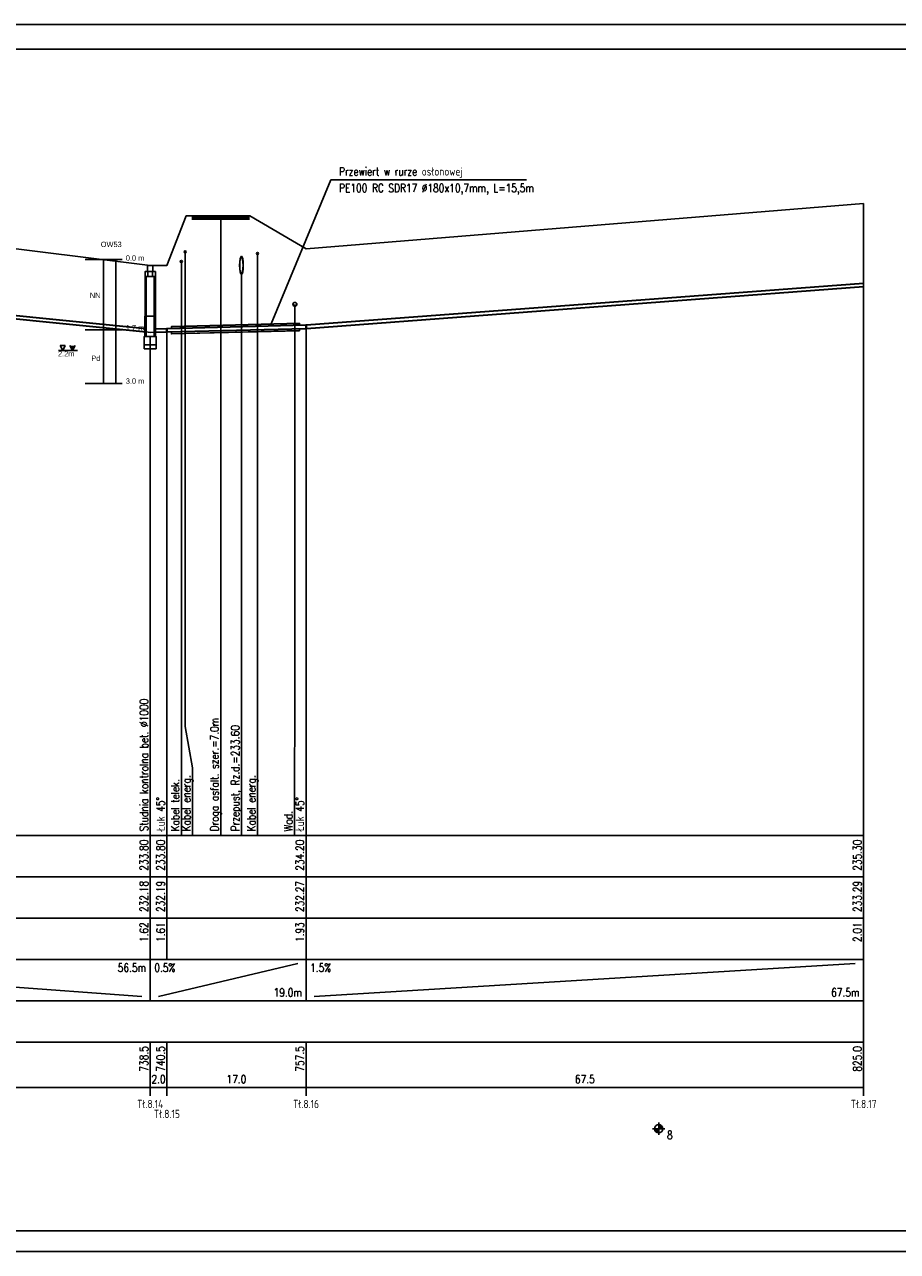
# Model space of a CAD drawing. Header units: metres. Extents: x -25 to 2175, y -3394 to -342.
# Tile 51 of 52: x 1561 to 1772, y -674 to -377. Entities that reach past the tile are written whole.
import ezdxf
from ezdxf.enums import TextEntityAlignment as Align

# ---------------------------------------------------------------- set-up
doc = ezdxf.new("R2010")
doc.units = ezdxf.units.M
doc.header["$LTSCALE"] = 0.2
doc.layers.get('0').update_dxf_attribs({"color": 8, "linetype": 'CONTINUOUS'})
for name, color, linetype in [('gleba', 20, 'CONTINUOUS'), ('Linie_tabeli', 7, 'CONTINUOUS'), ('Pomocnicza', 1, 'CONTINUOUS'), ('Pompownia_P8_Liczby', 7, 'CONTINUOUS'), ('Pompownia_P8_Linie_odn', 7, 'CONTINUOUS'), ('Pompownia_P8_Linie_opisowe', 7, 'CONTINUOUS'), ('Pompownia_P8_Linie_tabeli', 7, 'CONTINUOUS'), ('Pompownia_P8_Odcinki', 7, 'CONTINUOUS'), ('Pompownia_P8_Opis_PZ', 7, 'CONTINUOUS'), ('Pompownia_P8_Opis_uzbr_n', 7, 'CONTINUOUS'), ('Pompownia_P8_Rury_ochr', 7, 'CONTINUOUS'), ('Pompownia_P8_Teksty', 7, 'CONTINUOUS'), ('Pompownia_P8_Teren_istn', 3, 'CONTINUOUS'), ('Pompownia_P8_Uzbr_nadz', 7, 'CONTINUOUS'), ('Pompownia_P8_Uzbr_podz', 7, 'CONTINUOUS'), ('Pompownia_P8_Wezly', 7, 'CONTINUOUS'), ('warstwa_nr_0', 8, 'CONTINUOUS')]:
    doc.layers.add(name, color=color, linetype=linetype)
doc.styles.get("Standard").update_dxf_attribs({"font": 'simplex.shx'})

msp = doc.modelspace()

# ---------------------------------------------------------------- hatches: boundary and pattern name
msp.add_hatch(color=256).paths.add_polyline_path([(1573.22, -454.48), (1571.97, -454.48), (1572.59, -455.69)])

# ---------------------------------------------------------------- linework, layer by layer
for p, q in [((1570.24, -455.69), (1569.62, -454.48)), ((1570.86, -454.48), (1570.24, -455.69)), ((1572.59, -455.69), (1571.97, -454.48)), ((1573.22, -454.48), (1572.59, -455.69))]:
    msp.add_line(p, q)
msp.add_lwpolyline([(1569.62, -454.48), (1570.86, -454.48)])
at = {"layer": 'Linie_tabeli'}
for p, q in [((1575.66, -433.69), (1584.66, -433.69)), ((1575.66, -450.69), (1584.66, -450.69)), ((1569.2, -455.69), (1573.65, -455.69)), ((1569.2, -455.69), (1573.65, -455.69)), ((1569.36, -455.69), (1573.81, -455.69)), ((1575.66, -463.69), (1584.66, -463.69))]:
    msp.add_line(p, q, dxfattribs=at)
msp.add_lwpolyline([(0.29, -668.78), (1969.29, -668.78), (1969.29, -382.78), (0.29, -382.78)], close=True, dxfattribs=at)
at = {"layer": 'Pomocnicza'}
for points in [[(1580.11, -433.69), (1580.11, -463.69)], [(1583.11, -433.69), (1583.11, -453.69)], [(1583.11, -433.69), (1583.11, -463.69)]]:
    msp.add_lwpolyline(points, dxfattribs=at)
at = {"layer": 'Pompownia_P8_Liczby'}
for p, q in [((1713.06, -644.08), (1716.06, -644.08)), ((1713.57, -644.22), (1715.55, -643.95)), ((1713.57, -644.15), (1715.56, -644.01)), ((1713.59, -644.29), (1715.54, -643.88)), ((1713.6, -644.36), (1715.52, -643.81)), ((1713.62, -644.43), (1715.5, -643.74)), ((1713.65, -644.49), (1715.48, -643.68)), ((1713.68, -644.55), (1715.45, -643.62)), ((1713.72, -644.61), (1715.41, -643.55)), ((1713.75, -644.67), (1715.37, -643.5)), ((1713.8, -644.73), (1715.33, -643.44)), ((1713.84, -644.78), (1715.28, -643.39)), ((1713.89, -644.83), (1715.23, -643.34)), ((1713.95, -644.87), (1715.18, -643.3)), ((1714, -644.91), (1715.12, -643.26)), ((1714.06, -644.95), (1715.06, -643.22)), ((1714.13, -644.98), (1715, -643.19)), ((1714.19, -645.01), (1714.94, -643.16)), ((1714.25, -645.04), (1714.87, -643.13)), ((1714.32, -645.06), (1714.81, -643.11)), ((1714.39, -645.07), (1714.74, -643.1)), ((1714.46, -645.08), (1714.67, -643.09)), ((1714.53, -645.08), (1714.6, -643.09)), ((1714.56, -642.58), (1714.56, -645.58))]:
    msp.add_line(p, q, dxfattribs=at)
msp.add_circle((1714.56, -644.08), 1, dxfattribs=at)
at = {"layer": 'Pompownia_P8_Linie_opisowe'}
for p, q in [((1608.48, -423.08), (1608.48, -573.08)), ((1617.4, -432.18), (1617.4, -573.08)), ((1598.96, -434.14), (1598.96, -573.08)), ((1613.5, -437.08), (1613.5, -573.08))]:
    msp.add_line(p, q, dxfattribs=at)
for points in [[(1599.88, -431.8), (1599.88, -546.72), (1601.66, -556.72), (1601.66, -573.08)], [(1626.46, -444.51), (1626.46, -546.72), (1626.35, -556.72), (1626.35, -573.08)]]:
    msp.add_lwpolyline(points, dxfattribs=at)
at = {"layer": 'Pompownia_P8_Linie_tabeli'}
for p, q in [((114.56, -573.08), (1764.17, -573.08)), ((1591.41, -573.08), (1591.41, -603.08)), ((1595.45, -573.08), (1595.45, -603.08)), ((1629.15, -573.08), (1629.15, -603.08)), ((1764.17, -573.08), (1764.17, -603.08)), ((114.56, -583.08), (1764.17, -583.08)), ((114.56, -593.08), (1764.17, -593.08)), ((114.56, -603.08), (1764.17, -603.08)), ((1480.31, -604.08), (1589.41, -612.08)), ((1591.41, -603.08), (1591.41, -613.08)), ((1593.41, -612.08), (1627.15, -604.08)), ((1629.15, -603.08), (1629.15, -613.08)), ((1631.15, -612.08), (1762.17, -604.08)), ((1764.17, -603.08), (1764.17, -623.08)), ((114.56, -613.08), (1764.17, -613.08)), ((114.56, -623.08), (1764.17, -623.08)), ((1591.41, -623.08), (1591.41, -636.08)), ((1595.45, -623.08), (1595.45, -636.08)), ((1629.15, -623.08), (1629.15, -636.08)), ((1764.17, -623.08), (1764.17, -636.08)), ((114.56, -634.08), (1764.17, -634.08))]:
    msp.add_line(p, q, dxfattribs=at)
for points in [[(1764.17, -573.08), (1764.17, -420.08)], [(1595.45, -573.08), (1595.45, -451.2)], [(1629.15, -573.08), (1629.15, -450.36)], [(1591.41, -573.08), (1591.41, -452.28)]]:
    msp.add_lwpolyline(points, dxfattribs=at)
at = {"layer": 'Pompownia_P8_Odcinki'}
for points in [[(1478.31, -439.2), (1590.41, -450.41), (1590.41, -450.36), (1478.31, -439.15)], [(1629.23, -449.56), (1764.17, -439.44), (1764.17, -439.39), (1629.23, -449.51)], [(1478.31, -439.99), (1590.41, -451.2), (1590.41, -451.26), (1478.31, -440.05)], [(1629.23, -450.35), (1764.17, -440.23), (1764.17, -440.29), (1629.23, -450.41)], [(1592.41, -450.48), (1595.37, -450.41), (1595.37, -450.36), (1592.41, -450.43)], [(1592.41, -451.28), (1595.37, -451.2), (1595.37, -451.26), (1592.41, -451.33)], [(1595.53, -450.41), (1629.07, -449.57), (1629.07, -449.51), (1595.53, -450.35)], [(1595.53, -451.2), (1629.07, -450.36), (1629.07, -450.41), (1595.53, -451.25)]]:
    msp.add_lwpolyline(points, close=True, dxfattribs=at)
at = {"layer": 'Pompownia_P8_Rury_ochr'}
for p, q in [((1596.56, -449.92), (1596.56, -450.33)), ((1596.56, -451.63), (1596.56, -451.23)), ((1627.56, -449.14), (1627.56, -449.55)), ((1627.56, -450.86), (1627.56, -450.45))]:
    msp.add_line(p, q, dxfattribs=at)
for points in [[(1596.56, -449.92), (1627.56, -449.14), (1627.56, -449.1), (1596.56, -449.88)], [(1596.56, -451.63), (1627.56, -450.86), (1627.56, -450.9), (1596.56, -451.68)]]:
    msp.add_lwpolyline(points, close=True, dxfattribs=at)
at = {"layer": 'Pompownia_P8_Teksty'}
for p, q in [((1620.69, -449.27), (1635.15, -414.35)), ((1635.15, -414.35), (1682.51, -414.35))]:
    msp.add_line(p, q, dxfattribs=at)
at = {"layer": 'Pompownia_P8_Teren_istn'}
msp.add_lwpolyline([(833.69, -411.08), (1277.45, -412.08), (1478.31, -421.08), (1591.41, -435.08), (1595.45, -435.08), (1600.16, -423.08), (1615.54, -423.08), (1629.15, -431.08), (1764.17, -420.08)], dxfattribs=at)
at = {"layer": 'Pompownia_P8_Uzbr_nadz'}
msp.add_lwpolyline([(1601.48, -423.58, 1, 1, 0), (1615.48, -423.58, 1, 1, 0)], format="xyseb", dxfattribs=at)
at = {"layer": 'Pompownia_P8_Uzbr_podz'}
for centre, radius in [((1599.88, -431.8), 0.25), ((1617.4, -432.18), 0.25), ((1598.96, -434.14), 0.25), ((1626.46, -444.51), 0.472), ((1626.46, -444.51), 0.45)]:
    msp.add_circle(centre, radius, dxfattribs=at)
for major_axis in [(0, -2.2), (0, -2)]:
    msp.add_ellipse((1613.5, -435.08), major_axis=major_axis, ratio=0.2, dxfattribs=at)
at = {"layer": 'Pompownia_P8_Wezly'}
for p, q in [((1592.01, -436.58), (1590.81, -436.58)), ((1592.01, -437.78), (1590.81, -437.78)), ((1592.53, -447.38), (1590.29, -447.38)), ((1595.45, -450.35), (1595.37, -450.36)), ((1595.37, -450.36), (1595.37, -451.26)), ((1595.45, -450.41), (1595.37, -450.41)), ((1595.37, -451.2), (1595.45, -451.2)), ((1595.37, -451.26), (1595.45, -451.25)), ((1595.53, -450.35), (1595.45, -450.35)), ((1595.53, -450.41), (1595.45, -450.41)), ((1595.45, -451.2), (1595.53, -451.2)), ((1595.45, -451.25), (1595.53, -451.25)), ((1595.53, -451.25), (1595.53, -450.35)), ((1629.15, -449.51), (1629.07, -449.51)), ((1629.07, -449.51), (1629.07, -450.41)), ((1629.15, -449.57), (1629.07, -449.57)), ((1629.07, -450.36), (1629.15, -450.36)), ((1629.07, -450.41), (1629.15, -450.41)), ((1629.23, -449.51), (1629.15, -449.51)), ((1629.23, -449.56), (1629.15, -449.57)), ((1629.15, -450.36), (1629.23, -450.35)), ((1629.15, -450.41), (1629.23, -450.41)), ((1629.23, -450.41), (1629.23, -449.51))]:
    msp.add_line(p, q, dxfattribs=at)
for points in [[(1590.81, -436.58), (1590.16, -436.58), (1590.16, -437.78), (1590.81, -437.78)], [(1590.79, -436.58), (1592.03, -436.58), (1592.03, -435.08), (1590.79, -435.08)], [(1592.01, -436.58), (1592.66, -436.58), (1592.66, -437.78), (1592.01, -437.78)], [(1590.41, -447.38), (1590.16, -447.38), (1590.16, -437.78), (1590.41, -437.78)], [(1592.41, -447.38), (1592.66, -447.38), (1592.66, -437.78), (1592.41, -437.78)], [(1590.41, -452.28), (1590.09, -452.28), (1590.09, -447.38), (1590.41, -447.38)], [(1592.41, -452.28), (1592.73, -452.28), (1592.73, -447.38), (1592.41, -447.38)], [(1591.41, -452.28), (1590.41, -452.28), (1590.41, -451.2), (1591.41, -451.3), (1592.41, -451.28), (1592.41, -452.28)], [(1589.97, -454.28), (1592.85, -454.28), (1592.85, -452.28), (1589.97, -452.28)], [(1589.97, -455.28), (1592.85, -455.28), (1592.85, -454.28), (1589.97, -454.28)]]:
    msp.add_lwpolyline(points, close=True, dxfattribs=at)
at = {"layer": 'warstwa_nr_0'}
msp.add_lwpolyline([(-24.71, -673.78), (1975.29, -673.78), (1975.29, -376.78), (-24.71, -376.78)], close=True, dxfattribs=at)

# ---------------------------------------------------------------- texts
at = {"char_height": 1.3, "attachment_point": 1}
for s, insert, width in [('{\\fArial Narrow|b0|i0|c238|p0;\\POW53}', (1579.45, -427.18), 11.4659), ('{\\FArial Narrow|c0;0.0 m}', (1585.51, -432.66), 8.0951), ('{\\fArial Narrow|b0|i0|c238|p0;1.7 m}', (1585.51, -449.51), 8.3702), ('{\\fArial Narrow|b0|i0|c238|p0;2.2m}', (1569.09, -455.83), 5.2327), ('{\\fArial Narrow|b0|i0|c238|p0;3.0 m}', (1585.51, -462.44), 7.6829)]:
    msp.add_mtext(s, dxfattribs=dict(at, insert=insert, width=width))
at = {"layer": 'gleba', "char_height": 1.3, "width": 11.5025, "attachment_point": 3}
for s, insert in [('{\\fArial Narrow|b0|i0|c238|p34;NN}', (1579.36, -441.65)), ('{\\fArial Narrow|b0|i0|c238|p0;Pd}', (1579.32, -456.91))]:
    msp.add_mtext(s, dxfattribs=dict(at, insert=insert))
at = {"layer": 'Pompownia_P8_Liczby', "width": 0.8}
for s, p in [('233.80', (1590.91, -574.08)), ('233.80', (1594.95, -574.08)), ('234.20', (1628.65, -574.08)), ('235.30', (1763.67, -574.08)), ('232.18', (1590.91, -584.08)), ('232.19', (1594.95, -584.08)), ('232.27', (1628.65, -584.08)), ('233.29', (1763.67, -584.08)), ('1.62', (1590.91, -594.08)), ('1.61', (1594.95, -594.08)), ('1.93', (1628.65, -594.08)), ('2.01', (1763.67, -594.08)), ('738.5', (1590.91, -624.08)), ('740.5', (1594.95, -624.08)), ('757.5', (1628.65, -624.08)), ('825.0', (1763.67, -624.08))]:
    msp.add_text(s, height=2, rotation=90, dxfattribs=at).set_placement(p, align=Align.RIGHT)
for s, p in [('56.5m', (1590.41, -606.08)), ('19.0m', (1628.15, -612.08)), ('67.5m', (1763.17, -612.08))]:
    msp.add_text(s, height=2, dxfattribs=at).set_placement(p, align=Align.RIGHT)
for s, p in [('0.5%', (1592.41, -606.08)), ('1.5%', (1630.15, -606.08)), ('8', (1716.56, -646.58))]:
    msp.add_text(s, height=2, dxfattribs=at).set_placement(p)
for s, p in [('2.0', (1593.43, -633.08)), ('17.0', (1612.3, -633.08)), ('67.5', (1696.66, -633.08)), ('Tł.8.14', (1591.41, -639.08)), ('Tł.8.16', (1629.15, -639.08)), ('Tł.8.17', (1764.17, -639.08)), ('Tł.8.15', (1595.45, -641.48))]:
    msp.add_text(s, height=2, dxfattribs=at).set_placement(p, align=Align.CENTER)
at = {"layer": 'Pompownia_P8_Linie_odn', "width": 0.8}
for s, p in [('Przewiert w rurze osłonowej', (1637.15, -413.35)), ('PE100 RC SDR17 %%c180x10,7mm, L=15,5m', (1637.15, -417.35))]:
    msp.add_text(s, height=2, dxfattribs=at).set_placement(p)
at = {"layer": 'Pompownia_P8_Opis_PZ', "width": 0.8}
for s, p in [('Studnia kontrolna bet. %%c1000', (1590.91, -572.08)), ('Łuk 45%%d', (1594.95, -572.08)), ('Łuk 45%%d', (1628.65, -572.08))]:
    msp.add_text(s, height=2, rotation=90, dxfattribs=at).set_placement(p)
at = {"layer": 'Pompownia_P8_Opis_uzbr_n', "width": 0.8}
for s, p in [('Droga asfalt. szer.=7.0m', (1607.98, -572.08)), ('Przepust, Rz.d.=233.60', (1613, -572.08)), ('Kabel telek.', (1598.46, -572.08)), ('Kabel energ.', (1601.16, -572.08)), ('Kabel energ.', (1616.9, -572.08)), ('Wod.', (1625.85, -572.08))]:
    msp.add_text(s, height=2, rotation=90, dxfattribs=at).set_placement(p)

doc.saveas('drawing.dxf')
